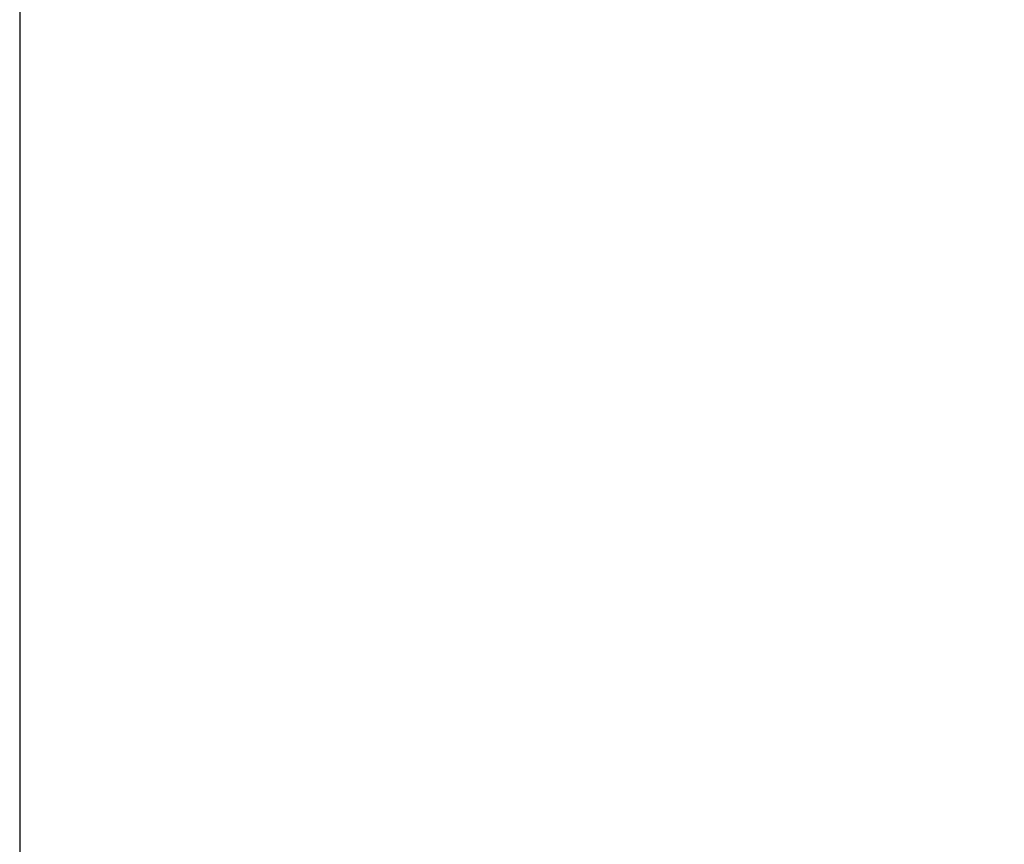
# Model space of a CAD drawing. Header units: millimetres. Extents: x 786 to 42540, y -7760 to 3796.
# Tile 143 of 256: x 37240 to 37250, y -5631 to -5623. Entities that reach past the tile are written whole.
import ezdxf

# ---------------------------------------------------------------- set-up
doc = ezdxf.new("R2010")
doc.units = ezdxf.units.MM
doc.layers.add('A-FLOR', color=7, linetype='Continuous', lineweight=13)
doc.layers.add('A-FLOR-PATT', color=7, linetype='Continuous', lineweight=25)

msp = doc.modelspace()

# ---------------------------------------------------------------- hatches: boundary and pattern name
at = {"layer": 'A-FLOR-PATT', "lineweight": 5}
h = msp.add_hatch(dxfattribs=at)
h.set_pattern_fill('FP_10', color=256, style=0, pattern_type=2)
h.set_pattern_definition([(50, (48694.2, -5700), (291.494, -25.502), [30.48, -335.28]), (355, (48694.2, -5700), (-56.389, 305.691), [24.384, -268.224]), (100.451, (48718.5, -5702.12), (235.108, 280.1865), [25.904, -284.944]), (46.184, (48694.2, -5618.72), (433.727, -67.268), [45.72, -502.92]), (96.636, (48730.35, -5624.33), (379.844, 395.885), [38.856, -427.416]), (351.184, (48694.2, -5618.7), (379.848, 395.881), [36.576, -402.336]), (21, (48734.85, -5639.04), (242.583, -163.624), [30.48, -335.28]), (326, (48734.85, -5639.04), (98.883, 294.701), [24.384, -268.224]), (71.451, (48755.06, -5652.68), (341.467, 131.074), [25.904, -284.944]), (37.5, (48694.21, -5700), (4.9419, 135.2883), [13.411, -251.562, 13.411, -258.877, -269.24]), (37.5, (48694.21, -5700), (4.9419, 135.2883), [-537.261, 13.411, -255.829]), (7.5, (48694.21, -5700), (106.9117, 160.289), [13.411, -141.834, 13.411, -245.466, -102.616]), (7.5, (48694.21, -5700), (106.9117, 160.289), [-414.122, 13.411, -89.205]), (327.5, (48603.58, -5700), (216.9455, -9.1662), [13.411, -88.189, 13.411, -303.581, -420.624]), (327.5, (48603.58, -5700), (216.9455, -9.1662), [-418.592, 13.411, -407.213]), (317.5, (48562.94, -5700), (237.007, 40.6827), [13.411, -118.669, 13.411, -197.104, -298.704]), (317.5, (48562.94, -5700), (237.007, 40.6827), [-342.595, 13.411, -285.293])])
h.paths.add_polyline_path([(37322.6086, -5746), (42440.2706, -5746), (42440.2706, -5617), (37240.2706, -5617), (37240.2706, -5746)])

# ---------------------------------------------------------------- linework, layer by layer
at = {"layer": 'A-FLOR', "lineweight": 25}
msp.add_line((37240.2706, -5600), (37240.2706, -6000), dxfattribs=at)

doc.saveas('drawing.dxf')
